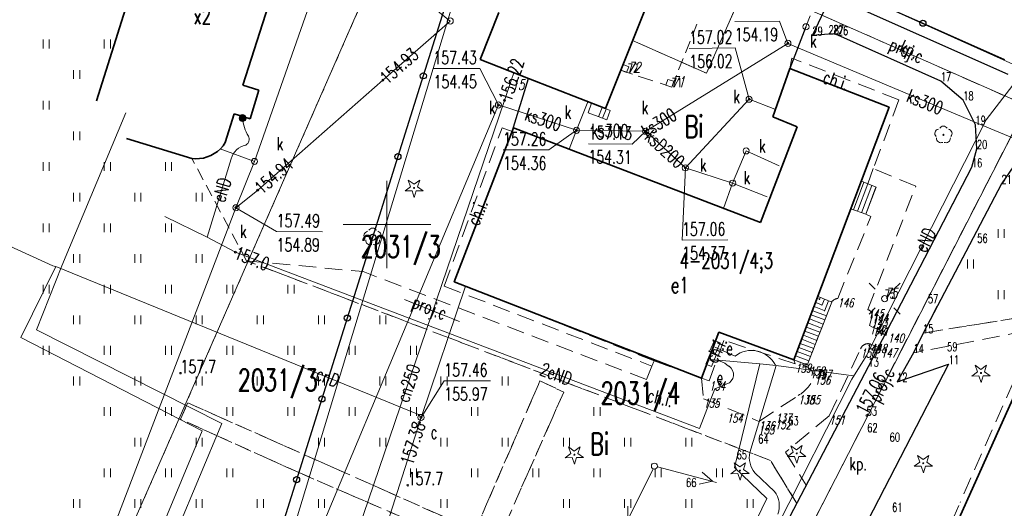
# Model space of a CAD drawing. Header units: metres. Extents: x 8438757 to 16876328, y 5732263 to 11465158.
# Tile 16 of 19: x 16876006 to 16876118, y 11465017 to 11465073. Entities that reach past the tile are written whole.
import ezdxf
from ezdxf.enums import TextEntityAlignment as Align

# ---------------------------------------------------------------- set-up
doc = ezdxf.new("R2010")
doc.units = ezdxf.units.M
doc.header["$MEASUREMENT"] = 0
for name, pattern in [('1', [0]), ('2_1', [0]), ('2_KTCR02', [3, 2, -1]), ('2_KTKR01', [0]), ('2_KTPL01', [4, 3, -1]), ('2_PTTU', [2.1, 1.4, -0.7]), ('3_1', [0]), ('3_EGBB01', [0]), ('3_EGBS10', [0]), ('3_EGBS10G', [0]), ('4_1', [0]), ('4_SUPC_01', [0]), ('4_SUPC_P_01', [3, 2, -1]), ('4_SUPE_01', [0]), ('4_SUPK_01', [0]), ('4_SUPW_01', [0]), ('GDE', [0]), ('GUZ', [1.4, 0.7, -0.7])]:
    doc.linetypes.add(name, pattern=pattern)
doc.layers.get('0').update_dxf_attribs({"color": 250, "linetype": 'CONTINUOUS', "lineweight": 100})
for name, color, linetype, lineweight in [('BUIB_L_9', 7, 'CONTINUOUS', 13), ('Dzialki', 7, 'GDE', 18), ('EGBB_E_T_1', 7, 'CONTINUOUS', 18), ('EGBB_L_1', 7, '3_EGBB01', 35), ('EGBB_T_0', 7, 'CONTINUOUS', 18), ('EGBE_L_3', 7, '3_EGBS10', 18), ('KRZYZE1000_L_0', 7, '1', 18), ('KTCR_E_T_1', 7, 'CONTINUOUS', 15), ('KTCR_L_1', 7, '2_KTCR02', 18), ('KTKR_L_0', 7, '2_KTKR01', 25), ('KTOK_L_1', 7, '2_1', 18), ('KTOK_L_4', 7, 'CONTINUOUS', 25), ('KTPL_E_T_0', 7, 'CONTINUOUS', 15), ('KTPL_L_0', 7, '2_KTPL01', 18), ('Numery_dzialek', 7, 'CONTINUOUS', 18), ('Numery_uzytkow', 7, 'CONTINUOUS', 25), ('OBOP_T_0', 3, 'CONTINUOUS', 18), ('OBOP_T_1', 3, 'CONTINUOUS', 18), ('PIKIETY_2_T_0', 5, 'CONTINUOUS', 18), ('PIKIETY_T_0', 6, 'CONTINUOUS', 18), ('PIKIETY_T_1', 5, 'CONTINUOUS', 18), ('PIKIETY_T_3', 5, 'CONTINUOUS', 18), ('PTTU_L_2', 7, '2_PTTU', 18), ('RTPW_T_0', 7, 'CONTINUOUS', 15), ('RTPW_T_1', 7, 'CONTINUOUS', 15), ('SUPC_E_T_1', 7, 'CONTINUOUS', 15), ('SUPC_L_1', 200, '4_SUPC_01', 18), ('SUPE_E_T_3', 1, 'CONTINUOUS', 15), ('SUPE_L_3', 1, '4_SUPE_01', 18), ('SUPK_E_T_4', 34, 'CONTINUOUS', 15), ('SUPK_L_1', 15, '4_SUPK_01', 18), ('SUPK_L_4', 34, '4_SUPK_01', 18), ('SUPP_E_T_1', 200, 'CONTINUOUS', 15), ('SUPP_L_1', 7, '4_SUPC_P_01', 18), ('SUPW_L_0', 5, '4_SUPW_01', 18), ('SUSM_T_0', 7, 'CONTINUOUS', 18), ('SUSM_T_3', 7, 'CONTINUOUS', 18), ('SUTC_T_0', 200, 'CONTINUOUS', 18), ('SUTE_T_0', 1, 'CONTINUOUS', 18), ('SUTK_T_0', 7, 'CONTINUOUS', 18), ('SUUC_E_T_7', 200, 'CONTINUOUS', 15), ('SUUC_T_0', 200, 'CONTINUOUS', 18), ('SUUE_E_T_2', 7, 'CONTINUOUS', 15), ('SUUE_T_3', 7, 'CONTINUOUS', 18), ('SUUE_T_9', 7, 'CONTINUOUS', 18), ('SUUK_E_T_9', 34, 'CONTINUOUS', 15), ('SUUK_T_2', 34, 'CONTINUOUS', 18), ('Uzytki', 7, 'GUZ', 18)]:
    doc.layers.add(name, color=color, linetype=linetype, lineweight=lineweight)
doc.styles.get("Standard").update_dxf_attribs({"font": 'Simplex.SHX', "width": 0.75})

# ---------------------------------------------------------------- blocks, each defined once
blk = doc.blocks.new('2_OBOP01_01')
at = {"linetype": 'Continuous'}
for p, q in [((-1.04, -0.35), (-0.4, 0.13)), ((-0.4, 0.13), (-0.66, 0.88)), ((-0.66, 0.88), (-0.01, 0.42)), ((-0.01, 0.42), (0.64, 0.9)), ((0.64, 0.9), (0.4, 0.13)), ((0.4, 0.13), (1.05, -0.33)), ((-0.24, -0.34), (-1.04, -0.35)), ((0.01, -1.1), (-0.24, -0.34)), ((0.25, -0.34), (0.01, -1.1)), ((1.05, -0.33), (0.25, -0.34))]:
    blk.add_line(p, q, dxfattribs=at)
blk.add_circle((0, 0), 0.06, dxfattribs=at)
blk = doc.blocks.new('2_OBOP02_01')
at = {"linetype": 'Continuous'}
blk.add_circle((0, 0), 0.06, dxfattribs=at)
for centre, start, end in [((-0.48, 0.15), 102.1445, 221.86), ((0, 0.5), 30.1401, 149.8599), ((0.48, 0.15), 318.14, 77.8555), ((-0.29, -0.4), 174.1482, 293.8542), ((0.29, -0.4), 246.1458, 5.8518)]:
    blk.add_arc(centre, 0.5, start, end, dxfattribs=at)
blk = doc.blocks.new('2_PTTU04')
at = {"linetype": 'Continuous'}
for p, q in [((-0.35, -0.5), (-0.35, 0.5)), ((0.35, -0.5), (0.35, 0.5))]:
    blk.add_line(p, q, dxfattribs=at)
blk = doc.blocks.new('2_RTPW01')
at = {"linetype": 'Continuous'}
blk.add_circle((0, 0), 0.09, dxfattribs=at)
blk = doc.blocks.new('2_RTPW02')
at = {"linetype": 'Continuous'}
blk.add_circle((0, 0), 0.09, dxfattribs=at)
blk = doc.blocks.new('4_SUSM04_01')
at = {"linetype": 'Continuous'}
blk.add_circle((0, 0), 0.35, dxfattribs=at)
blk = doc.blocks.new('4_SUSM01')
at = {"linetype": 'Continuous'}
for p, q in [((-1.0607, 1.0607), (-1.7678, 1.7678)), ((1.0607, 1.0607), (1.7678, 1.7678)), ((-1.0607, -1.0607), (-1.7678, -1.7678)), ((1.0607, -1.0607), (1.7678, -1.7678))]:
    blk.add_line(p, q, dxfattribs=at)
blk.add_circle((0, 0), 0.35, dxfattribs=at)
blk = doc.blocks.new('4_SUPS01_02')
at = {"linetype": 'Continuous'}
blk.add_circle((0, 0), 0.125, dxfattribs=at)
blk = doc.blocks.new('4_SUPS01_03')
at = {"linetype": 'Continuous'}
blk.add_circle((0, 0), 0.125, dxfattribs=at)
blk = doc.blocks.new('4_SUPS01_05')
at = {"linetype": 'Continuous'}
blk.add_circle((0, 0), 0.125, dxfattribs=at)
blk = doc.blocks.new('4_SUUS15_02')
at = {"linetype": 'Continuous'}
blk.add_circle((0, 0), 0.35, dxfattribs=at)
blk = doc.blocks.new('4_SUUS18_01')
at = {"linetype": 'Continuous'}
for p, q in [((0.7, 0.35), (-0.7, 0.35)), ((-0.7, 0.35), (-0.7, -0.35)), ((0.7, -0.35), (0.7, 0.35)), ((-0.7, -0.35), (0.7, -0.35))]:
    blk.add_line(p, q, dxfattribs=at)
blk = doc.blocks.new('4_SUUS31_01')
at = {"linetype": 'Continuous'}
for radius in [0.4, 0.36, 0.32, 0.28, 0.24, 0.2, 0.16, 0.12, 0.08, 0.04, 0.0114]:
    blk.add_circle((0, 0), radius, dxfattribs=at)
blk = doc.blocks.new('4_SUUS15_05')
at = {"linetype": 'Continuous'}
blk.add_circle((0, 0), 0.35, dxfattribs=at)
blk = doc.blocks.new('JABLON2031')
at = {"layer": 'BUIB_L_9', "linetype": '2_1'}
for p, q in [((8437328.34, 5732621.62), (8437328.89, 5732622.97)), ((8437335.44, 5732622.9), (8437334.92, 5732621.59)), ((8437327.53, 5732619.58), (8437328.07, 5732620.94)), ((8437334.66, 5732620.93), (8437334.13, 5732619.62)), ((8437326.74, 5732617.61), (8437327.26, 5732618.91)), ((8437326.74, 5732617.61), (8437327, 5732618.26)), ((8437327, 5732618.26), (8437327.65, 5732618)), ((8437333.87, 5732618.96), (8437333.35, 5732617.65)), ((8437328.07, 5732617.17), (8437326.74, 5732617.61)), ((8437327.39, 5732617.35), (8437326.74, 5732617.61)), ((8437327.65, 5732618), (8437327.39, 5732617.35)), ((8437330.4, 5732616.41), (8437328.73, 5732616.95)), ((8437332.57, 5732615.7), (8437331.24, 5732616.13)), ((8437331.9, 5732615.92), (8437332.12, 5732616.58)), ((8437332.12, 5732616.58), (8437332.79, 5732616.37)), ((8437333.09, 5732617), (8437332.57, 5732615.7)), ((8437332.79, 5732616.37), (8437332.57, 5732615.7)), ((8437332.57, 5732615.7), (8437331.9, 5732615.92))]:
    blk.add_line(p, q, dxfattribs=at)
at = {"layer": 'Dzialki'}
for p, q in [((8437285.31, 5732552.1), (8437313.56, 5732645.12)), ((8437300.08, 5732632.13), (8437268.47, 5732560.15)), ((8437351.92, 5732627.14), (8437446.16, 5732584.83))]:
    blk.add_line(p, q, dxfattribs=at)
at = {"layer": 'EGBB_L_1', "linetype": '3_EGBB01'}
for p, q in [((8437276.2, 5732644.01), (8437266.78, 5732614.12)), ((8437324.97, 5732613.23), (8437333.82, 5732635.3)), ((8437283.51, 5732615.91), (8437288.75, 5732632.24)), ((8437312.78, 5732624.21), (8437310.65, 5732618.86)), ((8437310.65, 5732618.86), (8437316.17, 5732616.69)), ((8437346.07, 5732617.83), (8437344.13, 5732612.3)), ((8437357.42, 5732613.4), (8437346.07, 5732617.83)), ((8437316.17, 5732616.69), (8437324.97, 5732613.23)), ((8437285.35, 5732615.35), (8437283.51, 5732615.91)), ((8437284.34, 5732612.08), (8437285.35, 5732615.35)), ((8437281.5, 5732609.36), (8437282.53, 5732612.64)), ((8437282.53, 5732612.64), (8437284.34, 5732612.08)), ((8437346.54, 5732584.54), (8437357.42, 5732613.4)), ((8437344.13, 5732612.3), (8437346.9, 5732611.16)), ((8437314.48, 5732611.04), (8437307.68, 5732593.45)), ((8437342.71, 5732600.22), (8437314.48, 5732611.04)), ((8437346.9, 5732611.16), (8437342.71, 5732600.22)), ((8437270.2, 5732609.82), (8437277.67, 5732607.55)), ((8437281.25, 5732608.99), (8437281.5, 5732609.36)), ((8437279.86, 5732607.88), (8437280.25, 5732608.09)), ((8437280.25, 5732608.09), (8437280.62, 5732608.35)), ((8437280.62, 5732608.35), (8437280.95, 5732608.65)), ((8437280.95, 5732608.65), (8437281.25, 5732608.99)), ((8437277.67, 5732607.55), (8437278.12, 5732607.51)), ((8437278.12, 5732607.51), (8437278.57, 5732607.52)), ((8437278.57, 5732607.52), (8437279.01, 5732607.59)), ((8437279.01, 5732607.59), (8437279.44, 5732607.71)), ((8437279.44, 5732607.71), (8437279.86, 5732607.88)), ((8437307.68, 5732593.45), (8437335.95, 5732582.45)), ((8437335.95, 5732582.45), (8437337.93, 5732587.69)), ((8437337.93, 5732587.69), (8437346.54, 5732584.54)), ((8437373.06, 5732583.39), (8437362.87, 5732560.77))]:
    blk.add_line(p, q, dxfattribs=at)
at = {"layer": 'EGBE_L_3', "linetype": '3_EGBS10'}
for p, q in [((8437323, 5732612.77), (8437323.39, 5732613.85)), ((8437323.39, 5732613.85), (8437324.97, 5732613.23)), ((8437324.15, 5732612.33), (8437323, 5732612.77)), ((8437324.97, 5732613.23), (8437325.52, 5732613.01)), ((8437325.52, 5732613.01), (8437325.13, 5732611.95)), ((8437354.24, 5732604.96), (8437353.05, 5732601.8)), ((8437355.92, 5732604.27), (8437354.24, 5732604.96)), ((8437354.74, 5732601.16), (8437355.92, 5732604.27)), ((8437348.04, 5732583.91), (8437350.86, 5732591.14)), ((8437346.54, 5732584.54), (8437348.04, 5732583.91))]:
    blk.add_line(p, q, dxfattribs=at)
at = {"layer": 'EGBE_L_3', "linetype": '3_1'}
for p, q in [((8437324.2, 5732612.31), (8437324.6, 5732613.37)), ((8437324.66, 5732612.13), (8437325.07, 5732613.19)), ((8437325.13, 5732611.95), (8437325.13, 5732611.95)), ((8437353.33, 5732601.69), (8437354.52, 5732604.84)), ((8437353.8, 5732601.51), (8437354.99, 5732604.65)), ((8437354.27, 5732601.34), (8437355.45, 5732604.46)), ((8437354.74, 5732601.16), (8437355.91, 5732604.28)), ((8437349.21, 5732591.55), (8437349.41, 5732591.48)), ((8437349.55, 5732591.66), (8437349.45, 5732591.4)), ((8437350.01, 5732591.47), (8437349.73, 5732590.76)), ((8437350.48, 5732591.29), (8437350.02, 5732590.11)), ((8437348.68, 5732590.15), (8437350.24, 5732589.56)), ((8437348.85, 5732590.62), (8437349.98, 5732590.19)), ((8437349.03, 5732591.09), (8437349.7, 5732590.83)), ((8437348.32, 5732589.22), (8437349.88, 5732588.63)), ((8437348.5, 5732589.68), (8437350.06, 5732589.09)), ((8437347.79, 5732587.82), (8437349.33, 5732587.23)), ((8437347.97, 5732588.28), (8437349.51, 5732587.69)), ((8437348.14, 5732588.75), (8437349.69, 5732588.16)), ((8437347.43, 5732586.88), (8437348.97, 5732586.3)), ((8437347.61, 5732587.35), (8437349.15, 5732586.76)), ((8437347.08, 5732585.95), (8437348.61, 5732585.36)), ((8437347.25, 5732586.41), (8437348.79, 5732585.83)), ((8437346.54, 5732584.54), (8437348.06, 5732583.97)), ((8437346.72, 5732585.01), (8437348.24, 5732584.43)), ((8437346.9, 5732585.48), (8437348.43, 5732584.9))]:
    blk.add_line(p, q, dxfattribs=at)
at = {"layer": 'EGBE_L_3', "linetype": '3_EGBS10G'}
for p, q in [((8437325.13, 5732611.95), (8437324.15, 5732612.33)), ((8437353.05, 5732601.8), (8437354.74, 5732601.16)), ((8437349.29, 5732591.76), (8437346.54, 5732584.54)), ((8437350.86, 5732591.14), (8437349.29, 5732591.76))]:
    blk.add_line(p, q, dxfattribs=at)
at = {"layer": 'KRZYZE1000_L_0', "linetype": '1'}
for p, q in [((8437300, 5732595), (8437300, 5732605)), ((8437295, 5732600), (8437305, 5732600))]:
    blk.add_line(p, q, dxfattribs=at)
at = {"layer": 'KTCR_L_1', "linetype": '2_KTCR02'}
for p, q in [((8437346.29, 5732619), (8437346.07, 5732617.83)), ((8437358.54, 5732614.24), (8437346.29, 5732619)), ((8437346.07, 5732617.83), (8437357.42, 5732613.4)), ((8437358.54, 5732614.24), (8437355.61, 5732606.38)), ((8437357.42, 5732613.4), (8437354.24, 5732604.96)), ((8437306.54, 5732592.94), (8437313.16, 5732611.05)), ((8437307.68, 5732593.45), (8437314.31, 5732610.61)), ((8437313.16, 5732611.05), (8437314.31, 5732610.61)), ((8437355.61, 5732606.38), (8437354.97, 5732604.66)), ((8437360.47, 5732604.39), (8437355.61, 5732606.38)), ((8437354.24, 5732604.96), (8437354.97, 5732604.66)), ((8437355.92, 5732604.27), (8437354.74, 5732601.16)), ((8437354.97, 5732604.66), (8437355.92, 5732604.27)), ((8437354.99, 5732590.28), (8437360.47, 5732604.39)), ((8437351.54, 5732591.56), (8437355.34, 5732600.92)), ((8437355.34, 5732600.92), (8437354.74, 5732601.16)), ((8437343.85, 5732573.05), (8437283.94, 5732595.86)), ((8437283.94, 5732595.86), (8437297.26, 5732594.61)), ((8437329.66, 5732582.29), (8437297.26, 5732594.61)), ((8437330.55, 5732584.43), (8437307.68, 5732593.45)), ((8437306.54, 5732592.94), (8437330.29, 5732583.82)), ((8437348.04, 5732583.91), (8437350.86, 5732591.14)), ((8437355.4, 5732589.25), (8437355.19, 5732588.45)), ((8437361.3, 5732587.59), (8437375.99, 5732589.97)), ((8437355.19, 5732588.45), (8437355.53, 5732588.26)), ((8437355.53, 5732588.26), (8437356.89, 5732587.72)), ((8437375.94, 5732588.41), (8437360.2, 5732585.32)), ((8437335.95, 5732582.45), (8437337.93, 5732587.69)), ((8437338.53, 5732586.76), (8437336.83, 5732582.15)), ((8437337.93, 5732587.69), (8437346.54, 5732584.54)), ((8437346.69, 5732584.08), (8437338.53, 5732586.76)), ((8437357.06, 5732587.64), (8437356.19, 5732585.95)), ((8437356.89, 5732587.72), (8437357.06, 5732587.64)), ((8437361.3, 5732587.59), (8437360.2, 5732585.32)), ((8437350.57, 5732578.15), (8437354.16, 5732585.79)), ((8437355.33, 5732586.32), (8437356.19, 5732585.95)), ((8437330.55, 5732584.43), (8437330.29, 5732583.82)), ((8437330.55, 5732584.43), (8437335.95, 5732582.45)), ((8437346.69, 5732584.08), (8437346.54, 5732584.54)), ((8437346.54, 5732584.54), (8437348.04, 5732583.91)), ((8437372.85, 5732584.76), (8437365.53, 5732568.22)), ((8437330.29, 5732583.82), (8437329.66, 5732582.29)), ((8437362.87, 5732560.77), (8437373.06, 5732583.39)), ((8437335.95, 5732582.45), (8437336.21, 5732580.1)), ((8437336.83, 5732582.15), (8437335.95, 5732582.45)), ((8437310.08, 5732565.01), (8437317.49, 5732582.13)), ((8437317.49, 5732582.13), (8437320.21, 5732580.86)), ((8437320.21, 5732580.86), (8437312.77, 5732564.03)), ((8437336.21, 5732580.1), (8437342.52, 5732577.51)), ((8437342.52, 5732577.51), (8437347.03, 5732580.46)), ((8437276.38, 5732577.75), (8437277.21, 5732579.63)), ((8437277.21, 5732579.63), (8437310.08, 5732565.01)), ((8437289.92, 5732571.66), (8437276.38, 5732577.75)), ((8437350.57, 5732578.15), (8437345.57, 5732573.98)), ((8437345.57, 5732573.98), (8437347.95, 5732570.21)), ((8437346.85, 5732568.13), (8437343.85, 5732573.05)), ((8437337.9, 5732550.92), (8437289.92, 5732571.66)), ((8437346.85, 5732568.13), (8437347.95, 5732570.21)), ((8437362.15, 5732560.6), (8437365.53, 5732568.22))]:
    blk.add_line(p, q, dxfattribs=at)
for centre, radius, start, end in [((8437351.74, 5732590.46), 1.12, 100.426, 142.3953), ((8437354.76, 5732589.59), 0.726, 331.9418, 71.4691), ((8437355, 5732585.49), 0.895, 68.5113, 160.229), ((8437346.83, 5732581.86), 2.23, 22.5135, 93.6632), ((8437344.88, 5732584.13), 4.25, 300.3509, 340.4903)]:
    blk.add_arc(centre, radius, start, end, dxfattribs=at)
at = {"layer": 'KTKR_L_0', "linetype": '2_KTKR01'}
for p, q in [((8437348.64, 5732621.58), (8437350.8, 5732626.14)), ((8437351.16, 5732625.99), (8437370.98, 5732617.16)), ((8437350.49, 5732621.73), (8437348.64, 5732621.58)), ((8437351.04, 5732621.77), (8437350.49, 5732621.73)), ((8437351.54, 5732621.64), (8437351.04, 5732621.77)), ((8437363.33, 5732616.37), (8437351.54, 5732621.64)), ((8437365.88, 5732614.2), (8437363.33, 5732616.37)), ((8437367.28, 5732611.4), (8437365.88, 5732614.2)), ((8437367.45, 5732608.63), (8437367.28, 5732611.4)), ((8437366.87, 5732606.53), (8437367.45, 5732608.63)), ((8437372.11, 5732607.3), (8437370.27, 5732604.64)), ((8437355.05, 5732583.78), (8437366.87, 5732606.53)), ((8437370.27, 5732604.64), (8437361.3, 5732587.59)), ((8437361.3, 5732587.59), (8437360.2, 5732585.32)), ((8437360.2, 5732585.32), (8437358.33, 5732582.04)), ((8437343.67, 5732562.05), (8437355.05, 5732583.78)), ((8437364.22, 5732584.04), (8437352.88, 5732562.15)), ((8437358.33, 5732582.04), (8437364.22, 5732584.04))]:
    blk.add_line(p, q, dxfattribs=at)
at = {"layer": 'KTOK_L_1'}
blk.add_line((8437347.91, 5732622.58), (8437348.39, 5732623.83), dxfattribs=at)
blk.add_circle((8437347.91, 5732622.58), 0.35, dxfattribs=at)
at = {"layer": 'KTOK_L_4'}
for p, q in [((8437307.05, 5732626.21), (8437304.15, 5732616.98)), ((8437351.95, 5732627.13), (8437361.28, 5732622.99)), ((8437361.28, 5732622.99), (8437370.61, 5732618.85)), ((8437347.91, 5732622.58), (8437346.07, 5732617.83)), ((8437304.15, 5732616.98), (8437301.25, 5732607.76)), ((8437314.31, 5732610.61), (8437316.17, 5732616.69)), ((8437301.25, 5732607.76), (8437298.36, 5732598.53)), ((8437298.36, 5732598.53), (8437295.46, 5732589.3)), ((8437295.46, 5732589.3), (8437292.56, 5732580.07)), ((8437292.56, 5732580.07), (8437289.66, 5732570.84)), ((8437289.66, 5732570.84), (8437286.76, 5732561.61))]:
    blk.add_line(p, q, dxfattribs=at)
for centre in [(8437361.28, 5732622.99), (8437304.15, 5732616.98), (8437301.25, 5732607.76), (8437298.36, 5732598.53), (8437295.46, 5732589.3), (8437292.56, 5732580.07), (8437289.66, 5732570.84)]:
    blk.add_circle(centre, 0.35, dxfattribs=at)
at = {"layer": 'KTPL_L_0', "linetype": '2_KTPL01'}
for p, q in [((8437350.8, 5732626.14), (8437348.64, 5732621.58)), ((8437370.98, 5732617.16), (8437351.16, 5732625.99)), ((8437348.64, 5732621.58), (8437350.49, 5732621.73)), ((8437350.49, 5732621.73), (8437351.04, 5732621.77)), ((8437351.04, 5732621.77), (8437351.54, 5732621.64)), ((8437351.54, 5732621.64), (8437363.33, 5732616.37)), ((8437363.33, 5732616.37), (8437365.88, 5732614.2)), ((8437365.88, 5732614.2), (8437367.28, 5732611.4)), ((8437367.28, 5732611.4), (8437367.45, 5732608.63)), ((8437367.45, 5732608.63), (8437366.87, 5732606.53)), ((8437370.27, 5732604.64), (8437372.11, 5732607.3)), ((8437366.87, 5732606.53), (8437357.06, 5732587.64)), ((8437361.3, 5732587.59), (8437370.27, 5732604.64)), ((8437357.06, 5732587.64), (8437356.19, 5732585.95)), ((8437360.2, 5732585.32), (8437361.3, 5732587.59)), ((8437356.19, 5732585.95), (8437355.05, 5732583.78)), ((8437358.33, 5732582.04), (8437360.2, 5732585.32)), ((8437355.05, 5732583.78), (8437347.95, 5732570.21)), ((8437352.88, 5732562.15), (8437364.22, 5732584.04)), ((8437364.22, 5732584.04), (8437358.33, 5732582.04)), ((8437347.95, 5732570.21), (8437346.85, 5732568.13)), ((8437346.85, 5732568.13), (8437343.67, 5732562.05))]:
    blk.add_line(p, q, dxfattribs=at)
at = {"layer": 'PTTU_L_2', "linetype": '2_PTTU'}
for p, q in [((8437266.78, 5732614.12), (8437276.2, 5732644.01)), ((8437277.67, 5732607.55), (8437270.2, 5732609.82)), ((8437283.94, 5732595.86), (8437277.67, 5732607.55)), ((8437361.3, 5732587.59), (8437370.27, 5732604.64)), ((8437343.85, 5732573.05), (8437283.94, 5732595.86)), ((8437375.99, 5732589.97), (8437361.3, 5732587.59)), ((8437310.08, 5732565.01), (8437317.49, 5732582.13)), ((8437317.49, 5732582.13), (8437320.21, 5732580.86)), ((8437320.21, 5732580.86), (8437312.77, 5732564.03)), ((8437276.38, 5732577.75), (8437277.21, 5732579.63)), ((8437277.21, 5732579.63), (8437310.08, 5732565.01)), ((8437289.92, 5732571.66), (8437276.38, 5732577.75)), ((8437346.85, 5732568.13), (8437343.85, 5732573.05)), ((8437337.9, 5732550.92), (8437289.92, 5732571.66)), ((8437345.02, 5732564.62), (8437346.85, 5732568.13))]:
    blk.add_line(p, q, dxfattribs=at)
blk.add_arc((8441001.91, 5730093.71), 4415.16, 145.31459, 145.33992, dxfattribs=at)
at = {"layer": 'SUPC_L_1', "linetype": '4_1'}
for p, q in [((8437200.89, 5732623.14), (8437261.79, 5732595.26)), ((8437314.51, 5732617.34), (8437314.25, 5732616.58)), ((8437314.25, 5732616.58), (8437313.43, 5732614.18)), ((8437313.43, 5732614.18), (8437295.24, 5732560.74)), ((8437262.15, 5732595.2), (8437258.14, 5732587.08)), ((8437261.79, 5732595.26), (8437261.93, 5732595.24)), ((8437261.93, 5732595.24), (8437262.15, 5732595.2)), ((8437262.15, 5732595.2), (8437303.6, 5732578.3)), ((8437308.97, 5732592.95), (8437303.89, 5732577.95)), ((8437258.14, 5732587.08), (8437278.86, 5732576.42)), ((8437303.6, 5732578.3), (8437303.89, 5732577.95)), ((8437303.89, 5732577.95), (8437303.7, 5732577.37)), ((8437303.7, 5732577.37), (8437298.35, 5732560.62)), ((8437278.86, 5732576.42), (8437264.23, 5732541.3))]:
    blk.add_line(p, q, dxfattribs=at)
at = {"layer": 'SUPC_L_1', "linetype": '4_SUPC_01'}
for p, q in [((8437314.25, 5732616.58), (8437314.51, 5732617.34)), ((8437313.43, 5732614.18), (8437314.25, 5732616.58)), ((8437295.24, 5732560.74), (8437313.43, 5732614.18)), ((8437262.15, 5732595.2), (8437303.6, 5732578.3)), ((8437308.97, 5732592.95), (8437303.89, 5732577.95)), ((8437258.14, 5732587.08), (8437278.86, 5732576.42)), ((8437303.6, 5732578.3), (8437303.89, 5732577.95)), ((8437303.89, 5732577.95), (8437303.7, 5732577.37)), ((8437303.7, 5732577.37), (8437298.35, 5732560.62)), ((8437278.86, 5732576.42), (8437264.23, 5732541.3))]:
    blk.add_line(p, q, dxfattribs=at)
at = {"layer": 'SUPE_L_3', "linetype": '4_SUPE_01'}
for p, q in [((8437368.52, 5732611.94), (8437373.72, 5732618.74)), ((8437354.78, 5732584.97), (8437368.52, 5732611.94)), ((8437279.45, 5732598.56), (8437282.18, 5732607.5)), ((8437279.45, 5732598.56), (8437274.59, 5732600.91)), ((8437282.67, 5732596.83), (8437279.45, 5732598.56)), ((8437335.73, 5732576.68), (8437282.67, 5732596.83)), ((8437337.5, 5732585.98), (8437339.8, 5732584.96)), ((8437342.63, 5732584.08), (8437337.04, 5732584.56)), ((8437354.78, 5732584.97), (8437353.15, 5732582.32)), ((8437342.63, 5732584.08), (8437339.73, 5732572.23)), ((8437341.49, 5732573.96), (8437344.51, 5732583.89)), ((8437342.63, 5732584.08), (8437344.51, 5732583.89)), ((8437344.51, 5732583.89), (8437353.36, 5732582.72)), ((8437353.15, 5732582.32), (8437344.52, 5732565.25)), ((8437337.47, 5732581.21), (8437335.73, 5732576.68)), ((8437338.86, 5732581.78), (8437337.47, 5732581.21)), ((8437327.32, 5732565.81), (8437330.43, 5732572.08)), ((8437330.92, 5732572.3), (8437337.69, 5732570.53)), ((8437339.73, 5732572.23), (8437343.42, 5732568.68)), ((8437336.03, 5732571.69), (8437337.21, 5732570.66)), ((8437344.3, 5732569.51), (8437342.07, 5732571.64)), ((8437335.68, 5732570.33), (8437337.21, 5732570.66)), ((8437343.42, 5732568.68), (8437333.06, 5732547.43)), ((8437327.54, 5732566.25), (8437327.53, 5732567.82))]:
    blk.add_line(p, q, dxfattribs=at)
for centre, radius, start, end in [((8437288.17, 5732612.55), 4.7, 184.8133, 211.4941), ((8437283.48, 5732609.75), 0.768, 298.7635, 27.1609), ((8437284.36, 5732606.86), 2.27, 102.9498, 163.5434), ((8437341.68, 5732582.55), 3.06, 26.8524, 127.9271), ((8437337.2, 5732581.65), 2.87, 48.3211, 95.3735), ((8437338.48, 5732582.85), 1.14, 289.8271, 56.2988), ((8437344.13, 5732573.39), 2.7, 167.7822, 220.3602), ((8437342.07, 5732567.82), 2.79, 341.0544, 37.0795)]:
    blk.add_arc(centre, radius, start, end, dxfattribs=at)
at = {"layer": 'SUPK_L_1', "linetype": '4_SUPK_01'}
blk.add_line((8437321.67, 5732610.76), (8437322.96, 5732614.02), dxfattribs=at)
at = {"layer": 'SUPK_L_1', "linetype": '4_1'}
blk.add_line((8437321.67, 5732610.76), (8437322.96, 5732614.02), dxfattribs=at)
at = {"layer": 'SUPK_L_4', "linetype": '4_SUPK_01'}
for p, q in [((8437296.06, 5732639.22), (8437284.85, 5732607.2)), ((8437299.26, 5732629.73), (8437307.23, 5732623.24)), ((8437307.23, 5732623.24), (8437299.53, 5732616.48)), ((8437329.58, 5732610.65), (8437345.84, 5732620.69)), ((8437345.84, 5732620.69), (8437368.6, 5732611.13)), ((8437299.53, 5732616.48), (8437285.22, 5732603.92)), ((8437341.41, 5732614.31), (8437334.12, 5732606.47)), ((8437341.41, 5732614.31), (8437344.33, 5732613.17)), ((8437312.74, 5732613.65), (8437284.94, 5732547.24)), ((8437312.74, 5732613.65), (8437321.67, 5732610.76)), ((8437321.67, 5732610.76), (8437320.84, 5732608.6)), ((8437321.67, 5732610.76), (8437329.58, 5732610.65)), ((8437334.12, 5732606.47), (8437329.58, 5732610.65)), ((8437402.48, 5732597.02), (8437368.6, 5732611.13)), ((8437284.85, 5732607.2), (8437280.93, 5732608.63)), ((8437339.52, 5732604.72), (8437341.07, 5732608.41)), ((8437341.07, 5732608.41), (8437344.84, 5732606.7)), ((8437282.73, 5732601.91), (8437284.85, 5732607.2)), ((8437334.12, 5732606.47), (8437339.52, 5732604.72)), ((8437339.52, 5732604.72), (8437338.47, 5732601.84)), ((8437339.52, 5732604.72), (8437343.48, 5732603.16)), ((8437285.22, 5732603.92), (8437282.73, 5732601.91)), ((8437282.73, 5732601.91), (8437267.46, 5732562.09))]:
    blk.add_line(p, q, dxfattribs=at)
at = {"layer": 'SUPK_L_4', "linetype": '4_1'}
for p, q in [((8437296.06, 5732639.22), (8437284.85, 5732607.2)), ((8437307.23, 5732623.24), (8437299.26, 5732629.73)), ((8437299.53, 5732616.48), (8437307.23, 5732623.24)), ((8437329.58, 5732610.65), (8437345.84, 5732620.69)), ((8437345.84, 5732620.69), (8437368.6, 5732611.13)), ((8437285.22, 5732603.92), (8437299.53, 5732616.48)), ((8437341.41, 5732614.31), (8437334.12, 5732606.47)), ((8437344.33, 5732613.17), (8437341.41, 5732614.31)), ((8437284.94, 5732547.24), (8437312.74, 5732613.65)), ((8437312.74, 5732613.65), (8437321.67, 5732610.76)), ((8437321.67, 5732610.76), (8437320.84, 5732608.6)), ((8437321.67, 5732610.76), (8437329.58, 5732610.65)), ((8437334.12, 5732606.47), (8437329.58, 5732610.65)), ((8437368.6, 5732611.13), (8437402.48, 5732597.02)), ((8437284.85, 5732607.2), (8437280.93, 5732608.63)), ((8437341.07, 5732608.41), (8437339.52, 5732604.72)), ((8437344.84, 5732606.7), (8437341.07, 5732608.41)), ((8437282.73, 5732601.91), (8437284.85, 5732607.2)), ((8437334.12, 5732606.47), (8437339.52, 5732604.72)), ((8437339.52, 5732604.72), (8437343.48, 5732603.16)), ((8437282.73, 5732601.91), (8437285.22, 5732603.92)), ((8437282.73, 5732601.91), (8437267.46, 5732562.09))]:
    blk.add_line(p, q, dxfattribs=at)
at = {"layer": 'SUPP_L_1', "linetype": '4_SUPC_P_01'}
for p, q in [((8437336.55, 5732617.27), (8437341.15, 5732627.7)), ((8437341.15, 5732627.7), (8437373.16, 5732613.58)), ((8437328.09, 5732621.01), (8437336.55, 5732617.27)), ((8437373.16, 5732613.58), (8437333.24, 5732535.83)), ((8437301.99, 5732591.41), (8437308.31, 5732588.9))]:
    blk.add_line(p, q, dxfattribs=at)
at = {"layer": 'SUPP_L_1', "linetype": '4_1'}
for p, q in [((8437341.15, 5732627.7), (8437336.55, 5732617.27)), ((8437373.16, 5732613.58), (8437341.15, 5732627.7)), ((8437336.55, 5732617.27), (8437328.09, 5732621.01)), ((8437373.16, 5732613.58), (8437333.24, 5732535.83)), ((8437301.99, 5732591.41), (8437308.31, 5732588.9))]:
    blk.add_line(p, q, dxfattribs=at)
at = {"layer": 'SUPW_L_0', "linetype": '4_1'}
for p, q in [((8437262.81, 5732595.29), (8437270.12, 5732612.77)), ((8437259.94, 5732587.98), (8437262.81, 5732595.29)), ((8437281.1, 5732577.28), (8437259.94, 5732587.98)), ((8437254.26, 5732513.08), (8437281.1, 5732577.28))]:
    blk.add_line(p, q, dxfattribs=at)
at = {"layer": 'SUPW_L_0', "linetype": '4_SUPW_01'}
for p, q in [((8437281.1, 5732577.28), (8437259.94, 5732587.98)), ((8437254.26, 5732513.08), (8437281.1, 5732577.28))]:
    blk.add_line(p, q, dxfattribs=at)
at = {"layer": 'SUTC_T_0', "linetype": 'Continuous'}
for p, q in [((8437303.89, 5732577.95), (8437306.55, 5732582.13)), ((8437306.55, 5732582.13), (8437311.82, 5732582.13))]:
    blk.add_line(p, q, dxfattribs=at)
at = {"layer": 'SUTK_T_0', "linetype": 'Continuous'}
for p, q in [((8437339.76, 5732623.19), (8437344.87, 5732623.21)), ((8437345.84, 5732620.69), (8437344.87, 5732623.21)), ((8437334.55, 5732620.12), (8437339.82, 5732620.17)), ((8437341.41, 5732614.31), (8437339.82, 5732620.17)), ((8437305.31, 5732617.8), (8437310.63, 5732617.83)), ((8437312.74, 5732613.65), (8437310.63, 5732617.83)), ((8437321.67, 5732610.76), (8437318.49, 5732608.51)), ((8437329.58, 5732610.65), (8437328.04, 5732609.19)), ((8437323.04, 5732609.23), (8437328.04, 5732609.19)), ((8437313.28, 5732608.51), (8437318.49, 5732608.51)), ((8437334.12, 5732606.47), (8437333.75, 5732598.21)), ((8437282.73, 5732601.91), (8437287.38, 5732599.18)), ((8437287.38, 5732599.18), (8437292.64, 5732599.16)), ((8437333.75, 5732598.21), (8437338.96, 5732598.23))]:
    blk.add_line(p, q, dxfattribs=at)
at = {"layer": 'Uzytki'}
blk.add_line((8437300.08, 5732632.13), (8437268.29, 5732559.73), dxfattribs=at)
at = {"layer": 'OBOP_T_0'}
for p in [(8437303.1, 5732604.18), (8437367.92, 5732583.03), (8437321.43, 5732573.7), (8437346.85, 5732573.84), (8437361.32, 5732572.72), (8437340.36, 5732571.88)]:
    blk.add_blockref('2_OBOP01_01', p, dxfattribs=at)
at = {"layer": 'OBOP_T_1'}
for p in [(8437363.63, 5732610.24), (8437298.35, 5732598.58)]:
    blk.add_blockref('2_OBOP02_01', p, dxfattribs=at)
at = {"layer": 'PTTU_L_2'}
for p in [(8437261.02, 5732620.62), (8437268.02, 5732620.62), (8437264.52, 5732617.12), (8437261.02, 5732613.62), (8437264.52, 5732610.12), (8437261.02, 5732606.62), (8437268.02, 5732606.62), (8437275.02, 5732606.62), (8437264.52, 5732603.12), (8437271.52, 5732603.12), (8437278.52, 5732603.12), (8437261.02, 5732599.62), (8437268.02, 5732599.62), (8437275.02, 5732599.62), (8437370.22, 5732598.98), (8437264.52, 5732596.12), (8437271.52, 5732596.12), (8437278.52, 5732596.12), (8437366.72, 5732595.48), (8437261.02, 5732592.62), (8437268.02, 5732592.62), (8437275.02, 5732592.62), (8437282.02, 5732592.62), (8437289.02, 5732592.62), (8437370.22, 5732591.98), (8437264.52, 5732589.12), (8437271.52, 5732589.12), (8437278.52, 5732589.12), (8437285.52, 5732589.12), (8437292.52, 5732589.12), (8437299.52, 5732589.12), (8437261.02, 5732585.62), (8437268.02, 5732585.62), (8437275.02, 5732585.62), (8437282.02, 5732585.62), (8437289.02, 5732585.62), (8437296.02, 5732585.62), (8437303.02, 5732585.62), (8437264.52, 5732582.12), (8437271.52, 5732582.12), (8437278.52, 5732582.12), (8437285.52, 5732582.12), (8437292.52, 5732582.12), (8437299.52, 5732582.12), (8437306.52, 5732582.12), (8437313.52, 5732582.12), (8437268.02, 5732578.62), (8437275.02, 5732578.62), (8437282.02, 5732578.62), (8437289.02, 5732578.62), (8437296.02, 5732578.62), (8437303.02, 5732578.62), (8437310.02, 5732578.62), (8437324.02, 5732578.62), (8437271.52, 5732575.12), (8437278.52, 5732575.12), (8437292.52, 5732575.12), (8437299.52, 5732575.12), (8437306.52, 5732575.12), (8437313.52, 5732575.12), (8437320.52, 5732575.12), (8437327.52, 5732575.12), (8437334.52, 5732575.12), (8437268.02, 5732571.62), (8437275.02, 5732571.62), (8437282.02, 5732571.62), (8437303.02, 5732571.62), (8437310.02, 5732571.62), (8437317.02, 5732571.62), (8437324.02, 5732571.62), (8437331.02, 5732571.62), (8437338.02, 5732571.62), (8437264.52, 5732568.12), (8437271.52, 5732568.12), (8437278.52, 5732568.12), (8437285.52, 5732568.12), (8437292.52, 5732568.12), (8437306.52, 5732568.12), (8437320.52, 5732568.12), (8437327.52, 5732568.12), (8437334.52, 5732568.12), (8437341.52, 5732568.12)]:
    blk.add_blockref('2_PTTU04', p, dxfattribs=at)
at = {"layer": 'RTPW_T_0'}
for p in [(8437276.39, 5732583.01), (8437302.37, 5732570.21)]:
    blk.add_blockref('2_RTPW01', p, dxfattribs=at)
at = {"layer": 'RTPW_T_1'}
blk.add_blockref('2_RTPW02', (8437354.84, 5732578.18), dxfattribs=at)
at = {"layer": 'SUSM_T_0'}
blk.add_blockref('4_SUSM01', (8437356.9, 5732591.53), dxfattribs=at)
at = {"layer": 'SUSM_T_3'}
blk.add_blockref('4_SUSM04_01', (8437330.58, 5732572.39), dxfattribs=at)
at = {"layer": 'SUTC_T_0'}
for p in [(8437313.43, 5732614.18), (8437303.89, 5732577.95), (8437303.7, 5732577.37)]:
    blk.add_blockref('4_SUPS01_02', p, dxfattribs=at)
at = {"layer": 'SUTE_T_0'}
blk.add_blockref('4_SUPS01_03', (8437282.67, 5732596.83), dxfattribs=at)
at = {"layer": 'SUTK_T_0'}
for p in [(8437345.84, 5732620.69), (8437299.53, 5732616.48), (8437312.74, 5732613.65), (8437341.41, 5732614.31), (8437321.67, 5732610.76), (8437329.58, 5732610.65), (8437334.12, 5732606.47), (8437285.22, 5732603.92), (8437282.73, 5732601.91)]:
    blk.add_blockref('4_SUPS01_05', p, dxfattribs=at)
at = {"layer": 'SUUC_T_0'}
blk.add_blockref('4_SUUS15_02', (8437303.89, 5732577.95), dxfattribs=at)
at = {"layer": 'SUUE_T_3'}
for p, rotation in [((8437337.5, 5732585.98), 65.77225282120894), ((8437337.04, 5732584.56), 68.19858190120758)]:
    blk.add_blockref('4_SUUS18_01', p, dxfattribs=dict(at, rotation=rotation))
at = {"layer": 'SUUE_T_9'}
blk.add_blockref('4_SUUS31_01', (8437283.49, 5732612.16), dxfattribs=at)
at = {"layer": 'SUUK_T_2'}
for p in [(8437307.23, 5732623.24), (8437345.84, 5732620.69), (8437312.74, 5732613.65), (8437341.41, 5732614.31), (8437321.67, 5732610.76), (8437329.58, 5732610.65), (8437341.07, 5732608.41), (8437284.85, 5732607.2), (8437334.12, 5732606.47), (8437339.52, 5732604.72), (8437282.73, 5732601.91)]:
    blk.add_blockref('4_SUUS15_05', p, dxfattribs=at)
at = {"layer": 'EGBB_E_T_1', "width": 0.7}
for s, p in [('x2', (8437277.89, 5732624.7)), ('e1', (8437332.46, 5732593.97))]:
    blk.add_text(s, height=1.8, dxfattribs=at).set_placement(p, align=Align.TOP_LEFT)
at = {"layer": 'EGBB_T_0', "width": 0.7}
blk.add_text('4-2031/4;3', height=1.8, dxfattribs=at).set_placement((8437333.46, 5732594.97))
at = {"layer": 'KTCR_E_T_1', "width": 0.7}
for rotation, p in [(341.222, (8437351.35, 5732616.49)), (68.0327, (8437310.29, 5732601.39)), (64.3845, (8437337.6, 5732585.69)), (346.9448, (8437331.26, 5732580.23))]:
    blk.add_text('ch.i.', height=1.5, rotation=rotation, dxfattribs=at).set_placement(p, align=Align.MIDDLE)
at = {"layer": 'KTPL_E_T_0', "width": 0.7}
blk.add_text('kp.', height=1.5, rotation=336.0838, dxfattribs=at).set_placement((8437359.63, 5732619.79), align=Align.MIDDLE)
blk.add_text('kp.', height=1.5, dxfattribs=at).set_placement((8437353.88, 5732572.42), align=Align.MIDDLE)
at = {"layer": 'Numery_dzialek', "width": 0.7}
for s, p in [('2031/3', (8437297, 5732598.71)), ('2031/4', (8437324.42, 5732581.98))]:
    blk.add_text(s, height=2.5, dxfattribs=at).set_placement(p, align=Align.TOP_LEFT)
blk.add_text('2031/3', height=2.5, dxfattribs=at).set_placement((8437287.51, 5732582.06), align=Align.MIDDLE)
at = {"layer": 'Numery_uzytkow', "width": 0.7}
blk.add_text('Bi', height=2.5, dxfattribs=at).set_placement((8437334.03, 5732609.93))
blk.add_text('Bi', height=2.5, dxfattribs=at).set_placement((8437323.22, 5732576.17), align=Align.TOP_LEFT)
at = {"layer": 'PIKIETY_2_T_0', "oblique": 15, "width": 0.7}
blk.add_text('15', height=1.2, dxfattribs=at).set_placement((8437314.25, 5732616.58), align=Align.TOP_LEFT)
at = {"layer": 'PIKIETY_T_0', "oblique": 15, "width": 0.7}
for s, p in [('146', (8437351.54, 5732591.56)), ('145', (8437354.99, 5732590.28)), ('143', (8437355.4, 5732589.25)), ('144', (8437355.47, 5732589.74)), ('142', (8437355.19, 5732588.45)), ('141', (8437355.53, 5732588.26)), ('140', (8437357.3, 5732587.52)), ('150', (8437354.16, 5732585.79)), ('149', (8437354.65, 5732586.31)), ('148', (8437355.33, 5732586.32)), ('147', (8437356.5, 5732585.82)), ('159', (8437346.69, 5732584.08)), ('158', (8437348.24, 5732583.73)), ('139', (8437348.4, 5732583.43)), ('157', (8437349.02, 5732583.34)), ('156', (8437348.89, 5732582.71)), ('134', (8437336.86, 5732582.05)), ('135', (8437336.21, 5732580.1)), ('138', (8437347.03, 5732580.46)), ('155', (8437347.71, 5732580.46)), ('154', (8437338.87, 5732578.36)), ('137', (8437344.42, 5732578.35)), ('151', (8437350.57, 5732578.15)), ('153', (8437342.47, 5732577.03)), ('136', (8437342.52, 5732577.51)), ('152', (8437344.38, 5732577.63))]:
    blk.add_text(s, height=1, dxfattribs=at).set_placement(p, align=Align.TOP_LEFT)
at = {"layer": 'PIKIETY_T_1', "width": 0.7}
for s, p in [('28', (8437350.49, 5732621.73)), ('27', (8437351.04, 5732621.77)), ('29', (8437348.64, 5732621.58)), ('26', (8437351.54, 5732621.64)), ('72', (8437327.53, 5732617.35)), ('17', (8437363.33, 5732616.37)), ('71', (8437332.57, 5732615.7)), ('18', (8437365.88, 5732614.2)), ('19', (8437367.28, 5732611.4)), ('20', (8437367.45, 5732608.63)), ('16', (8437366.87, 5732606.53)), ('21', (8437370.27, 5732604.64)), ('56', (8437367.49, 5732597.92)), ('75', (8437356.9, 5732591.53)), ('57', (8437361.85, 5732591.01)), ('15', (8437361.3, 5732587.59)), ('14', (8437360.2, 5732585.32)), ('59', (8437364.04, 5732585.52)), ('13', (8437355.05, 5732583.78)), ('11', (8437364.22, 5732584.04)), ('12', (8437358.33, 5732582.04)), ('53', (8437354.84, 5732578.18)), ('63', (8437345.87, 5732577.08)), ('62', (8437354.91, 5732576.28)), ('64', (8437342.44, 5732574.99)), ('60', (8437357.47, 5732575.19)), ('65', (8437339.97, 5732573.18)), ('66', (8437334.19, 5732570.01)), ('61', (8437357.75, 5732567.19))]:
    blk.add_text(s, height=1, dxfattribs=at).set_placement(p)
at = {"layer": 'PIKIETY_T_3', "oblique": 15, "width": 0.7}
for s, p in [('72', (8437327.53, 5732617.35)), ('71', (8437332.57, 5732615.7)), ('75', (8437356.9, 5732591.53))]:
    blk.add_text(s, height=1.2, dxfattribs=at).set_placement(p)
at = {"layer": 'RTPW_T_0', "width": 0.7}
for p in [(8437276.39, 5732583.01), (8437302.37, 5732570.21)]:
    blk.add_text('157.7', height=1.5, dxfattribs=at).set_placement(p)
at = {"layer": 'RTPW_T_1', "width": 0.7}
blk.add_text('157.06', height=1.5, rotation=62.0351, dxfattribs=at).set_placement((8437354.84, 5732578.18))
at = {"layer": 'SUPC_E_T_1', "width": 0.7}
for s, rotation, p in [('cnD', 337.8161, (8437293.21, 5732582.54)), ('cn250', 71.1995, (8437302.43, 5732581.87))]:
    blk.add_text(s, height=1.5, rotation=rotation, dxfattribs=at).set_placement(p, align=Align.MIDDLE)
at = {"layer": 'SUPE_E_T_3', "width": 0.7}
for s, rotation, p in [('eND', 73.0062, (8437281.1, 5732603.96)), ('eND', 63.0085, (8437361.54, 5732598.24)), ('2eND', 339.2077, (8437319.33, 5732582.91))]:
    blk.add_text(s, height=1.5, rotation=rotation, dxfattribs=at).set_placement(p, align=Align.MIDDLE)
at = {"layer": 'SUPK_E_T_4', "width": 0.7}
for s, rotation, p in [('ks300', 338.0295, (8437361.52, 5732613.99)), ('ks300', 342.11, (8437317.86, 5732611.99)), ('ks300', 31.0153, (8437331.09, 5732611.64)), ('ks300', 359.18, (8437325.48, 5732610.71)), ('ksD200', 317.4008, (8437331.78, 5732608.62))]:
    blk.add_text(s, height=1.5, rotation=rotation, dxfattribs=at).set_placement(p, align=Align.MIDDLE)
at = {"layer": 'SUPP_E_T_1', "width": 0.7}
for rotation, p in [(336.189, (8437359.32, 5732619.68)), (338.3394, (8437304.8, 5732590.3)), (62.8209, (8437356.72, 5732581.57))]:
    blk.add_text('proj.c', height=1.5, rotation=rotation, dxfattribs=at).set_placement(p, align=Align.MIDDLE)
at = {"layer": 'SUTC_T_0', "width": 0.7}
blk.add_text('156.22', height=1.5, rotation=71.1995, dxfattribs=at).set_placement((8437313.43, 5732614.18), align=Align.MIDDLE_LEFT)
for s, p in [('157.46', (8437306.55, 5732584.13)), ('155.97', (8437306.55, 5732581.38))]:
    blk.add_text(s, height=1.5, dxfattribs=at).set_placement(p, align=Align.TOP_LEFT)
blk.add_text('157.38', height=1.5, rotation=72.4076, dxfattribs=at).set_placement((8437303.7, 5732577.37), align=Align.MIDDLE_RIGHT)
at = {"layer": 'SUTE_T_0', "width": 0.7}
blk.add_text('157.0', height=1.5, rotation=339.0753, dxfattribs=at).set_placement((8437282.67, 5732596.83), align=Align.MIDDLE_LEFT)
at = {"layer": 'SUTK_T_0', "width": 0.7}
for s, rotation, p in [('157.02', 0.54, (8437334.53, 5732622.12)), ('154.19', 0.15, (8437339.77, 5732622.44)), ('157.43', 0.35, (8437305.3, 5732619.8)), ('156.02', 0.54, (8437334.56, 5732619.37)), ('154.45', 0.35, (8437305.32, 5732617.05)), ('157.13', 359.47, (8437323.06, 5732611.23)), ('154.31', 359.47, (8437323.04, 5732608.48)), ('157.49', 359.7708, (8437287.39, 5732601.18)), ('157.06', 0.24, (8437333.74, 5732600.21)), ('154.89', 359.7708, (8437287.38, 5732598.43)), ('154.37', 0.24, (8437333.75, 5732597.46))]:
    blk.add_text(s, height=1.5, rotation=rotation, dxfattribs=at).set_placement(p, align=Align.TOP_LEFT)
for s, rotation, p in [('154.93', 41.2977, (8437299.53, 5732616.48)), ('154.94', 41.4724, (8437285.22, 5732603.92))]:
    blk.add_text(s, height=1.5, rotation=rotation, dxfattribs=at).set_placement(p, align=Align.MIDDLE_LEFT)
for s, p in [('157.26', (8437313.28, 5732610.51)), ('154.36', (8437313.28, 5732607.76))]:
    blk.add_text(s, height=1.5, dxfattribs=at).set_placement(p, align=Align.TOP_LEFT)
at = {"layer": 'SUUC_E_T_7', "width": 0.7}
blk.add_text('c', height=1.5, dxfattribs=at).set_placement((8437304.98, 5732575.53))
at = {"layer": 'SUUE_E_T_2', "width": 0.7}
for p in [(8437338.77, 5732586.59), (8437337.67, 5732583.23)]:
    blk.add_text('e', height=1.5, dxfattribs=at).set_placement(p, align=Align.TOP_LEFT)
at = {"layer": 'SUUK_E_T_9', "width": 0.7}
for p in [(8437348.37, 5732620.22), (8437339.59, 5732613.87), (8437311.64, 5732612.61), (8437320.3, 5732612.08), (8437329.13, 5732612.62), (8437287.37, 5732608.47), (8437342.54, 5732608.23), (8437335.77, 5732606.04), (8437340.76, 5732604.6), (8437283.2, 5732598.47)]:
    blk.add_text('k', height=1.5, dxfattribs=at).set_placement(p)

msp = doc.modelspace()

# ---------------------------------------------------------------- block references
at = {"linetype": 'Continuous'}
msp.add_blockref('JABLON2031', (8438747.66, 5732449.39), dxfattribs=at)

doc.saveas('drawing.dxf')
